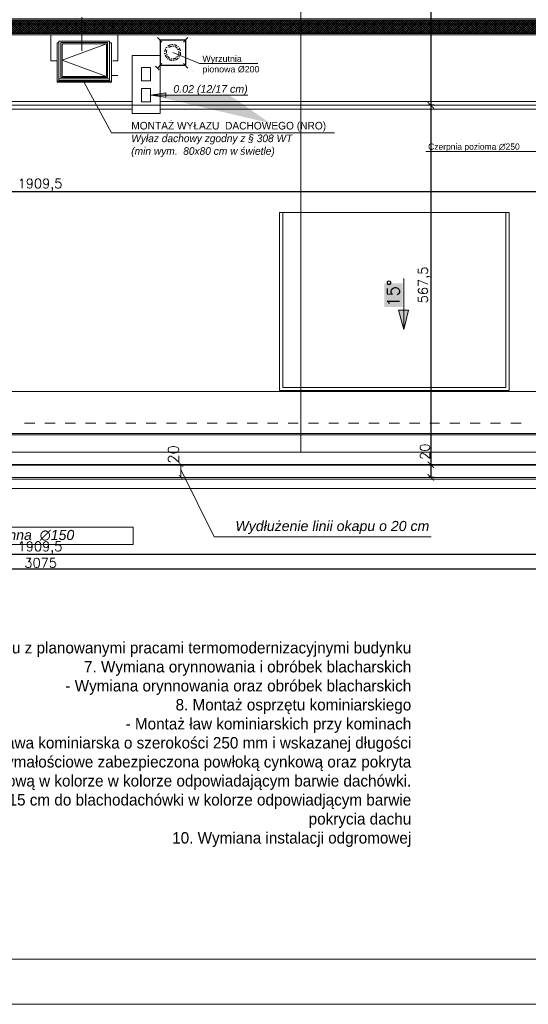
# Model space of a CAD drawing. Header units: millimetres. Extents: x -740 to 33545, y -26688 to 22494.
# Tile 250 of 256: x 14840 to 15643, y 5178 to 6732. Entities that reach past the tile are written whole.
import ezdxf
from ezdxf.lldxf.tags import DXFTag

# ---------------------------------------------------------------- set-up
doc = ezdxf.new("R2010")
doc.units = ezdxf.units.MM
doc.header["$MEASUREMENT"] = 0
for name, pattern in [('ACAD_ISO03W100', [30, 12, -18]), ('CENTERX2', [101.6, 63.5, -12.7, 12.7, -12.7]), ('DASHDOT', [1, 0.5, -0.25, 0, -0.25])]:
    doc.linetypes.add(name, pattern=pattern)
doc.layers.get('Defpoints').update_dxf_attribs({"color": 252})
for name, color, linetype, lineweight in [('_IS_EKO_opis', 7, 'Continuous', 18), ('_IS_EKO_Wentylacja_wyrzut', 252, 'Continuous', 20), ('A_l.przerywana', 252, 'ICAD_ISO03W100', 9), ('A_l.widokowa', 252, 'Continuous', 18), ('A_opisy', 252, 'Continuous', 15), ('A_wymiarowanie', 252, 'Continuous', 9), ('l.przerywana', 252, 'ICAD_ISO03W100', 5), ('l.widokowa', 252, 'Continuous', 15), ('l.wypełnien', 252, 'Continuous', 5), ('linia opisowa', 252, 'Continuous', 9), ('Nowe_820-G Rysunki Obrazki_Nr_pióra__23', 252, 'Continuous', 15), ('przerywana', 252, 'ACAD_ISO03W100', 5), ('wymiarowanie', 252, 'Continuous', 9)]:
    doc.layers.add(name, color=color, linetype=linetype, lineweight=lineweight)
doc.layers.add('_IS_EKO_Opis_Wentylacja', color=7, linetype='CENTERX2')
doc.styles.add('Arial', font='arial.ttf')
doc.styles.add('Arial$001H0', font='SIMPLEX')
doc.styles.add('ARIALL', font='GOTHIC.TTF', dxfattribs={"height": 40})
doc.styles.add('styl1', font='arial.ttf', dxfattribs={"height": 15})
doc.styles.add('styl2', font='simplex.shx')
tags = doc.linetypes.add('ICAD_ISO03W100', pattern=[30, 12, -18]).pattern_tags.tags
tags[6:7] = [DXFTag(74, 4), DXFTag(75, 0), DXFTag(340, '0'), DXFTag(46, 1.0), DXFTag(50, 0.0), DXFTag(44, 0.0), DXFTag(45, 0.0)]
tags[4:5] = [DXFTag(74, 4), DXFTag(75, 0), DXFTag(340, '0'), DXFTag(46, 1.0), DXFTag(50, 0.0), DXFTag(44, 0.0), DXFTag(45, 0.0)]
doc.dimstyles.new('Kopia I_1.100', dxfattribs={"dimtxt": 15, "dimasz": 10, "dimexe": 5, "dimexo": 1, "dimgap": 1.5, "dimtad": 1, "dimdec": 1, "dimrnd": 0.5, "dimtxsty": 'styl2', "dimblk": 'ARCHTICK', "dimcen": 5, "dimadec": 0, "dimazin": 0, "dimtfac": 1, "dimtdec": 1, "dimtmove": 0, "dimatfit": 3, "dimldrblk": 'ARCHTICK', "dimfxl": 0, "dimarcsym": 0})
doc.dimstyles.new('Skala 1-100', dxfattribs={"dimtxt": 17, "dimasz": 7, "dimexe": 1, "dimexo": 1, "dimgap": 1.5, "dimtad": 1, "dimdec": 1, "dimrnd": 0.5, "dimtxsty": 'styl2', "dimblk": 'ARCHTICK', "dimcen": 7, "dimadec": 0, "dimazin": 0, "dimtfac": 1, "dimtdec": 1, "dimtmove": 1, "dimatfit": 3, "dimldrblk": 'ARCHTICK', "dimfxl": 0, "dimlwd": -1, "dimlwe": -1, "dimarcsym": 0})

# ---------------------------------------------------------------- blocks, each defined once
blk = doc.blocks.new('_ArchTick')
at = {"color": 0, "linetype": 'ByBlock', "const_width": 0.15}
blk.add_lwpolyline([(-0.5, -0.5), (0.5, 0.5)], dxfattribs=at)
blk = doc.blocks.new('*D1320')
at = {"layer": 'Defpoints', "color": 0}
for p in [(15127.1, 6029.8), (15095, 6009.8), (15127.1, 6009.8)]:
    blk.add_point(p, dxfattribs=at)
at = {"layer": 'wymiarowanie', "color": 0}
for p, q in [((15110, 6029.8), (15094, 6029.8)), ((15095, 6029.8), (15095, 6009.8)), ((15110, 6009.8), (15094, 6009.8))]:
    blk.add_line(p, q, dxfattribs=at)
at = {"layer": 'wymiarowanie', "color": 0, "xscale": 7, "yscale": 7, "zscale": 7}
for p, rotation in [((15095, 6029.8), 90), ((15095, 6009.8), 270)]:
    blk.add_blockref('_ArchTick', p, dxfattribs=dict(at, rotation=rotation))
at = {"layer": 'wymiarowanie', "color": 0, "insert": (15083.1, 6046.1), "char_height": 17, "attachment_point": 5, "rotation": 90, "style": 'styl2'}
blk.add_mtext('20', dxfattribs=at)
blk = doc.blocks.new('*D1783')
at = {"layer": 'Defpoints', "color": 0}
for p in [(13917.8, 6597.2), (15827.5, 6597.2), (15827.5, 6461.2)]:
    blk.add_point(p, dxfattribs=at)
at = {"layer": 'wymiarowanie', "color": 0, "lineweight": -2}
for p, q in [((13917.8, 6466.2), (13917.8, 6456.2)), ((15827.5, 6466.2), (15827.5, 6456.2)), ((13917.8, 6461.2), (15827.5, 6461.2))]:
    blk.add_line(p, q, dxfattribs=at)
at = {"layer": 'wymiarowanie', "color": 0, "lineweight": -2, "xscale": 10, "yscale": 10, "zscale": 10, "rotation": 180}
blk.add_blockref('_ArchTick', (13917.8, 6461.2), dxfattribs=at)
at = {"layer": 'wymiarowanie', "color": 0, "lineweight": -2, "xscale": 10, "yscale": 10, "zscale": 10}
blk.add_blockref('_ArchTick', (15827.5, 6461.2), dxfattribs=at)
at = {"layer": 'wymiarowanie', "color": 0, "insert": (14872.6, 6471.3), "char_height": 15, "attachment_point": 5, "style": 'styl2'}
blk.add_mtext('1909,5', dxfattribs=at)
blk = doc.blocks.new('*D1822')
at = {"layer": 'Defpoints', "color": 0}
for p in [(13336, 5893.7), (16411.2, 5893.7), (16411.2, 5865.6)]:
    blk.add_point(p, dxfattribs=at)
at = {"layer": 'wymiarowanie', "color": 0, "lineweight": -2}
for p, q in [((13336, 5870.6), (13336, 5860.6)), ((13336, 5865.6), (16411.2, 5865.6)), ((16411.2, 5870.6), (16411.2, 5860.6))]:
    blk.add_line(p, q, dxfattribs=at)
at = {"layer": 'wymiarowanie', "color": 0, "lineweight": -2, "xscale": 10, "yscale": 10, "zscale": 10, "rotation": 180}
blk.add_blockref('_ArchTick', (13336, 5865.6), dxfattribs=at)
at = {"layer": 'wymiarowanie', "color": 0, "lineweight": -2, "xscale": 10, "yscale": 10, "zscale": 10}
blk.add_blockref('_ArchTick', (16411.2, 5865.6), dxfattribs=at)
at = {"layer": 'wymiarowanie', "color": 0, "insert": (14873.6, 5874.9), "char_height": 15, "attachment_point": 5, "style": 'styl2'}
blk.add_mtext('3075', dxfattribs=at)
blk = doc.blocks.new('*D1847')
at = {"layer": 'Defpoints', "color": 0}
for p in [(15563.9, 7164.5), (15489.4, 6597.2), (15545.2, 6597.2)]:
    blk.add_point(p, dxfattribs=at)
at = {"layer": 'wymiarowanie', "color": 0, "lineweight": -2}
for p, q in [((15494.4, 7164.5), (15484.4, 7164.5)), ((15489.4, 7164.5), (15489.4, 6597.2)), ((15494.4, 6597.2), (15484.4, 6597.2))]:
    blk.add_line(p, q, dxfattribs=at)
at = {"layer": 'wymiarowanie', "color": 0, "lineweight": -2, "xscale": 10, "yscale": 10, "zscale": 10}
for p, rotation in [((15489.4, 7164.5), 90), ((15489.4, 6597.2), 270)]:
    blk.add_blockref('_ArchTick', p, dxfattribs=dict(at, rotation=rotation))
at = {"layer": 'wymiarowanie', "color": 0, "insert": (15479.3, 6880.9), "char_height": 15, "attachment_point": 5, "rotation": 90, "style": 'styl2'}
blk.add_mtext('567,5', dxfattribs=at)
blk = doc.blocks.new('*D1848')
at = {"layer": 'Defpoints', "color": 0}
for p in [(15545.2, 6597.2), (15489.4, 6029.8), (15515.4, 6029.8)]:
    blk.add_point(p, dxfattribs=at)
at = {"layer": 'wymiarowanie', "color": 0, "lineweight": -2}
for p, q in [((15494.4, 6597.2), (15484.4, 6597.2)), ((15489.4, 6597.2), (15489.4, 6029.8)), ((15494.4, 6029.8), (15484.4, 6029.8))]:
    blk.add_line(p, q, dxfattribs=at)
at = {"layer": 'wymiarowanie', "color": 0, "lineweight": -2, "xscale": 10, "yscale": 10, "zscale": 10}
for p, rotation in [((15489.4, 6597.2), 90), ((15489.4, 6029.8), 270)]:
    blk.add_blockref('_ArchTick', p, dxfattribs=dict(at, rotation=rotation))
at = {"layer": 'wymiarowanie', "color": 0, "insert": (15479.3, 6313.5), "char_height": 15, "attachment_point": 5, "rotation": 90, "style": 'styl2'}
blk.add_mtext('567,5', dxfattribs=at)
blk = doc.blocks.new('*D1849')
at = {"layer": 'Defpoints', "color": 0}
for p in [(15515.4, 6029.8), (15489.4, 6009.8), (15509.8, 6009.8)]:
    blk.add_point(p, dxfattribs=at)
at = {"layer": 'wymiarowanie', "color": 0, "lineweight": -2}
for p, q in [((15494.4, 6029.8), (15484.4, 6029.8)), ((15489.4, 6029.8), (15489.4, 6009.8)), ((15494.4, 6009.8), (15484.4, 6009.8))]:
    blk.add_line(p, q, dxfattribs=at)
at = {"layer": 'wymiarowanie', "color": 0, "lineweight": -2, "xscale": 10, "yscale": 10, "zscale": 10}
for p, rotation in [((15489.4, 6029.8), 90), ((15489.4, 6009.8), 270)]:
    blk.add_blockref('_ArchTick', p, dxfattribs=dict(at, rotation=rotation))
at = {"layer": 'wymiarowanie', "color": 0, "insert": (15480.1, 6050.4), "char_height": 15, "attachment_point": 5, "rotation": 90, "style": 'styl2'}
blk.add_mtext('20', dxfattribs=at)
blk = doc.blocks.new('*D1850')
at = {"layer": 'Defpoints', "color": 0}
for p in [(13917.8, 6634.2), (15827.5, 6634.2), (15827.5, 5888.7)]:
    blk.add_point(p, dxfattribs=at)
at = {"layer": 'wymiarowanie', "color": 0, "lineweight": -2}
for p, q in [((13917.8, 5893.7), (13917.8, 5883.7)), ((15827.5, 5893.7), (15827.5, 5883.7)), ((13917.8, 5888.7), (15827.5, 5888.7))]:
    blk.add_line(p, q, dxfattribs=at)
at = {"layer": 'wymiarowanie', "color": 0, "lineweight": -2, "xscale": 10, "yscale": 10, "zscale": 10, "rotation": 180}
blk.add_blockref('_ArchTick', (13917.8, 5888.7), dxfattribs=at)
at = {"layer": 'wymiarowanie', "color": 0, "lineweight": -2, "xscale": 10, "yscale": 10, "zscale": 10}
blk.add_blockref('_ArchTick', (15827.5, 5888.7), dxfattribs=at)
at = {"layer": 'wymiarowanie', "color": 0, "insert": (14872.6, 5898.7), "char_height": 15, "attachment_point": 5, "style": 'styl2'}
blk.add_mtext('1909,5', dxfattribs=at)

msp = doc.modelspace()

# ---------------------------------------------------------------- hatches: boundary and pattern name
at = {"layer": 'l.widokowa'}
for points in [[(15416.15, 6316.19), (15416.15, 6279), (15444.88, 6279), (15444.88, 6316.19)], [(15446.58, 6243.5), (15454.18, 6273.93), (15438.12, 6273.93)]]:
    msp.add_hatch(color=256, dxfattribs=at).paths.add_polyline_path(points)
at = {"layer": 'l.wypełnien'}
h = msp.add_hatch(dxfattribs=at)
h.set_pattern_fill('ANSI37', color=256, scale=20, style=0)
h.set_pattern_definition([(45, (-133.7189, 32.6354), (-1.76776695, 1.76776695), []), (135, (-133.7189, 32.6354), (-1.76776695, -1.76776695), [])])
h.paths.add_polyline_path([(14088.51, 6731.44), (15900.33, 6731.44), (15900.33, 6710.44), (14088.51, 6710.44)])
at = {"layer": 'linia opisowa'}
h = msp.add_hatch(color=256, dxfattribs=at)
h.paths.add_polyline_path([(15047.19, 6613.29), (15070.99, 6616.94), (15070.99, 6613.29), (15070.99, 6609.65)], flags=17)
edge = h.paths.add_edge_path()
edge.add_line((15047.19, 6613.29), (15171.1, 6613.29))
edge.add_line((15171.1, 6613.29), (15235.67, 6568.98))

# ---------------------------------------------------------------- linework, layer by layer
for p, q in [((15061.96, 6700.38), (15101.96, 6700.38)), ((15061.96, 6700.38), (15061.96, 6660.38)), ((15101.96, 6700.38), (15101.96, 6660.38)), ((15061.96, 6660.38), (15101.96, 6660.38))]:
    msp.add_line(p, q)
at = {"layer": '_IS_EKO_opis', "ltscale": 10}
for q in [(15081.96, 6680.38), (15216.21, 6662.88)]:
    msp.add_line((15124.06, 6662.88), q, dxfattribs=at)
at = {"layer": '_IS_EKO_Wentylacja_wyrzut', "ltscale": 10}
for p, q in [((15064.94, 6696.92), (15057.84, 6704.02)), ((15098.96, 6696.92), (15106.07, 6704.02)), ((15060.75, 6652.88), (15054.93, 6658.7)), ((15060.75, 6652.88), (15054.93, 6658.7)), ((15064.94, 6662.9), (15057.84, 6655.79)), ((15098.96, 6662.9), (15106.07, 6655.79))]:
    msp.add_line(p, q, dxfattribs=at)
at = {"layer": '_IS_EKO_Wentylacja_wyrzut', "ltscale": 10, "const_width": 0.0198}
for points in [[(15046.98, 6714.88), (15054.93, 6701.11), (15060.75, 6706.93)], [(15116.93, 6714.88), (15108.98, 6701.11), (15103.16, 6706.93)], [(15046.98, 6644.93), (15060.75, 6652.88), (15054.93, 6658.7)], [(15116.93, 6644.93), (15103.16, 6652.88), (15108.98, 6658.7)]]:
    msp.add_lwpolyline(points, close=True, dxfattribs=at)
at = {"layer": '_IS_EKO_Wentylacja_wyrzut', "linetype": 'DASHDOT', "ltscale": 10}
for radius in [12.5, 10]:
    msp.add_circle((15081.96, 6680.38), radius, dxfattribs=at)
at = {"layer": 'A_l.przerywana'}
msp.add_line((15827.46, 6597.17), (13917.79, 6597.17), dxfattribs=at)
at = {"layer": 'A_l.przerywana', "lineweight": 35}
msp.add_lwpolyline([(13356.02, 7698.92), (13356.02, 6029.8), (16391.16, 6029.8), (16391.16, 7704.71), (15595.09, 7704.71), (15595.09, 7164.54), (14152.1, 7164.54), (14152.1, 7698.92)], close=True, dxfattribs=at)
at = {"layer": 'A_l.przerywana', "ltscale": 0.5}
msp.add_lwpolyline([(15255.58, 6151.72), (15608, 6151.72), (15608, 6427.77), (15255.58, 6427.77)], close=True, dxfattribs=at)
at = {"layer": 'A_l.widokowa'}
for points in [[(13318.52, 7736.42), (13318.52, 5992.3), (16428.66, 5992.3), (16428.66, 7742.21), (15557.59, 7742.21), (15557.59, 7202.04), (14189.6, 7202.04), (14189.6, 7736.42)], [(13333.52, 7721.42), (13333.52, 6007.3), (16413.66, 6007.3), (16413.66, 7727.21), (15572.59, 7727.21), (15572.59, 7187.04), (14174.6, 7187.04), (14174.6, 7721.42)], [(13336.02, 7718.92), (13336.02, 6009.8), (16411.16, 6009.8), (16411.16, 7724.71), (15575.09, 7724.71), (15575.09, 7184.54), (14172.1, 7184.54), (14172.1, 7718.92)], [(13403.09, 7651.85), (13403.09, 6076.86), (16344.1, 6076.86), (16344.1, 7657.65), (15642.15, 7657.65), (15642.15, 7117.47), (14105.03, 7117.47), (14105.03, 7651.85)], [(13405.09, 7649.85), (13405.09, 6078.86), (16342.1, 6078.86), (16342.1, 7655.65), (15644.15, 7655.65), (15644.15, 7115.47), (14103.03, 7115.47), (14103.03, 7649.85)]]:
    msp.add_lwpolyline(points, close=True, dxfattribs=at)
at = {"layer": 'A_l.widokowa', "ltscale": 0.5}
msp.add_lwpolyline([(15250.58, 6146.72), (15613, 6146.72), (15613, 6427.77), (15250.58, 6427.77)], close=True, dxfattribs=at)
at = {"layer": 'A_opisy'}
msp.add_line((14985.41, 6553.7), (15337.09, 6553.7), dxfattribs=at)
at = {"layer": 'l.przerywana', "ltscale": 0.3}
for p, q in [((15047.19, 6635.79), (15032.79, 6635.79)), ((15047.19, 6623.79), (15032.79, 6623.79))]:
    msp.add_line(p, q, dxfattribs=at)
at = {"layer": 'l.przerywana'}
msp.add_lwpolyline([(14413.02, 7678.92), (13376.02, 7678.92), (13376.02, 6049.8), (16371.16, 6049.8), (16371.16, 7684.71), (15615.09, 7684.71), (15615.09, 7144.54), (14413.02, 7144.54), (14413.02, 7678.92), (13376.02, 7678.92)], dxfattribs=at)
at = {"layer": 'l.przerywana', "ltscale": 0.3}
for points in [[(14977.41, 6642.32), (14907.41, 6668.32), (14977.41, 6694.32)], [(15032.79, 6635.79), (15032.79, 6656.79), (15047.19, 6656.79), (15047.19, 6635.79)], [(15047.19, 6623.79), (15047.19, 6602.79), (15032.79, 6602.79), (15032.79, 6623.79)]]:
    msp.add_lwpolyline(points, dxfattribs=at)
at = {"layer": 'l.widokowa', "ltscale": 0.3}
for p, q in [((14902.41, 6698.44), (14982.41, 6698.44)), ((14902.41, 6636.34), (14902.41, 6698.44)), ((14982.41, 6636.34), (14982.41, 6698.44)), ((14899.41, 6633.46), (14899.41, 6695.72)), ((14899.41, 6695.72), (14902.41, 6695.72)), ((14982.41, 6695.72), (14985.41, 6695.72)), ((14985.41, 6633.46), (14985.41, 6695.72)), ((14889.41, 6667.34), (14899.41, 6667.34)), ((14987.41, 6667.34), (14995.41, 6667.34)), ((14902.41, 6638.72), (14982.41, 6638.72)), ((14902.41, 6636.34), (14982.41, 6636.34)), ((14995.41, 6644.34), (14985.41, 6644.34)), ((14899.41, 6633.46), (14985.41, 6633.46))]:
    msp.add_line(p, q, dxfattribs=at)
at = {"layer": 'l.widokowa', "ltscale": 15}
for p, q in [((15061.96, 6675.44), (15018.01, 6675.44)), ((15018.01, 6675.44), (15018.01, 6584.15)), ((15061.96, 6584.15), (15061.96, 6675.44)), ((15018.01, 6584.15), (15061.96, 6584.15))]:
    msp.add_line(p, q, dxfattribs=at)
at = {"layer": 'l.widokowa', "linetype": 'Continuous', "lineweight": 9}
for p, q in [((15018.01, 6603.17), (13920.27, 6603.17)), ((15018.01, 6591.17), (13920.27, 6591.17)), ((15824.97, 6603.17), (15061.96, 6603.17)), ((15824.97, 6591.17), (15061.96, 6591.17)), ((15446.58, 6323.8), (15446.58, 6243.5)), ((13466.07, 6145.45), (16278.33, 6145.45)), ((16278.33, 6145.45), (13466.07, 6145.45)), ((14864.17, 6095.58), (14848.11, 6095.58)), ((14896.29, 6095.58), (14880.23, 6095.58)), ((14928.41, 6095.58), (14912.35, 6095.58)), ((14960.53, 6095.58), (14944.47, 6095.58)), ((14992.65, 6095.58), (14976.59, 6095.58)), ((15023.93, 6095.58), (15007.86, 6095.58)), ((15056.05, 6095.58), (15039.99, 6095.58)), ((15088.17, 6095.58), (15072.11, 6095.58)), ((15120.29, 6095.58), (15104.23, 6095.58)), ((15152.41, 6095.58), (15136.35, 6095.58)), ((15183.68, 6095.58), (15167.62, 6095.58)), ((15215.8, 6095.58), (15199.74, 6095.58)), ((15247.93, 6095.58), (15231.86, 6095.58)), ((15280.05, 6095.58), (15263.99, 6095.58)), ((15312.18, 6095.58), (15296.11, 6095.58)), ((15343.45, 6095.58), (15328.24, 6095.58)), ((15375.57, 6095.58), (15359.51, 6095.58)), ((15407.69, 6095.58), (15391.63, 6095.58)), ((15439.81, 6095.58), (15423.75, 6095.58)), ((15471.93, 6095.58), (15455.87, 6095.58)), ((15503.21, 6095.58), (15487.99, 6095.58)), ((15535.33, 6095.58), (15519.27, 6095.58)), ((15567.45, 6095.58), (15551.39, 6095.58)), ((15599.57, 6095.58), (15583.51, 6095.58)), ((15631.69, 6095.58), (15615.63, 6095.58))]:
    msp.add_line(p, q, dxfattribs=at)
at = {"layer": 'l.widokowa'}
for points in [[(14086.51, 6733.44), (15902.33, 6733.44), (15902.33, 6708.44), (14086.51, 6708.44)], [(14088.51, 6731.44), (15900.33, 6731.44), (15900.33, 6710.44), (14088.51, 6710.44)]]:
    msp.add_lwpolyline(points, close=True, dxfattribs=at)
at = {"layer": 'l.widokowa', "ltscale": 0.3}
for points in [[(14889.41, 6667.34), (14889.41, 6708.44), (14987.41, 6708.44), (14987.41, 6708.44)], [(14995.41, 6667.34), (14995.41, 6708.44), (14897.41, 6708.44), (14897.41, 6708.44)]]:
    msp.add_lwpolyline(points, dxfattribs=at)
at = {"layer": 'l.widokowa', "linetype": 'Continuous', "lineweight": 9}
msp.add_lwpolyline([(15446.58, 6243.5), (15454.18, 6273.93), (15438.12, 6273.93)], close=True, dxfattribs=at)
at = {"layer": 'l.wypełnien', "ltscale": 0.3}
for p, q in [((14905.68, 6696.06), (14979.15, 6696.06)), ((14905.68, 6641.15), (14905.68, 6696.06)), ((14907.41, 6694.32), (14977.41, 6694.32)), ((14907.41, 6642.32), (14907.41, 6694.32)), ((14977.41, 6642.32), (14977.41, 6694.32)), ((14979.15, 6641.15), (14979.15, 6696.06)), ((14899.41, 6635.3), (14985.41, 6635.3)), ((14905.68, 6641.15), (14979.15, 6641.15)), ((14907.41, 6642.32), (14977.41, 6642.32))]:
    msp.add_line(p, q, dxfattribs=at)
at = {"layer": 'linia opisowa'}
for points in [[(15047.19, 6613.29), (15070.99, 6616.94), (15070.99, 6613.29)], [(15047.19, 6613.29), (15070.99, 6609.65), (15070.99, 6613.29)], [(15048.69, 6613.29), (15200.74, 6613.29)]]:
    msp.add_lwpolyline(points, dxfattribs=at)
at = {"layer": 'Nowe_820-G Rysunki Obrazki_Nr_pióra__23', "linetype": 'Continuous', "lineweight": 15}
msp.add_lwpolyline([(13055.23, 5249.28), (17155.64, 5249.28)], dxfattribs=at)
at = {"layer": 'przerywana'}
msp.add_line((14982.41, 6698.44), (14910.41, 6698.44), dxfattribs=at)
msp.add_line((14982.41, 6698.44), (14910.41, 6698.44), dxfattribs=at)
at = {"layer": 'wymiarowanie'}
for p, q in [((15284.24, 7144.54), (15284.24, 6049.8)), ((14938.41, 6736.02), (14938.41, 6682.78)), ((14942.41, 6633.01), (14985.41, 6553.7)), ((15147.55, 5915.85), (15095, 6022.47)), ((15489.84, 5915.85), (15147.55, 5915.85))]:
    msp.add_line(p, q, dxfattribs=at)
at = {"layer": 'wymiarowanie', "ltscale": 10}
msp.add_line((15481.26, 6524.02), (15658.52, 6524.02), dxfattribs=at)
at = {"layer": 'wymiarowanie'}
for points in [[(13000.35, 8148.27), (13000.35, 5178.27), (17200.35, 5178.27), (17200.35, 8148.27), (13000.35, 8148.27)], [(15730.59, 6708.44), (14086.51, 6708.44)]]:
    msp.add_lwpolyline(points, dxfattribs=at)
msp.add_lwpolyline([(14789.48, 5931.19), (15019.57, 5931.19), (15019.57, 5903.82), (14789.48, 5903.82)], close=True, dxfattribs=at)

# ---------------------------------------------------------------- texts
at = {"layer": '_IS_EKO_Opis_Wentylacja', "insert": (15128.87, 6675.66), "char_height": 10, "width": 108.1234, "attachment_point": 1, "style": 'Arial'}
msp.add_mtext('Wyrzutnia pionowa %%c200\\P', dxfattribs=at)
at = {"layer": 'A_wymiarowanie'}
for s, insert, char_height, width, attachment_point, style in [('{MONTAŻ WYŁAZU  DACHOWEGO (NRO) \\P\\fCentury Gothic|b0|i1|c0|p34;Wyłaz dachowy zgodny z § 308 WT\\P(min wym.  80x80 cm w świetle)}', (15016.59, 6570.92), 12, 342.8948, 1, 'ARIALL'), ('{\\fCentury Gothic|b0|i0|c238|p34;}\\P{\\fCentury Gothic|b0|i0|c238|p34;}\\P{\\fCentury Gothic|b0|i0|c238|p34;}\\P{\\fCentury Gothic|b0|i0|c238|p34;6. Przedłużenie linii istniejącego okapu o 20cm w związku z planowanymi pracami }{\\fCentury Gothic|b0|i0|c238|p34;termomodernizacyjnymi budynku}\\P{\\fCentury Gothic|b0|i0|c238|p34;7. Wymiana orynnowania i obróbek blacharskich}\\P{\\fCentury Gothic|b0|i0|c238|p34;- Wymiana orynnowania oraz obróbek blacharskich }\\P{\\fCentury Gothic|b0|i0|c238|p34;8. Montaż osprzętu kominiarskiego}\\P{\\fCentury Gothic|b0|i0|c238|p34;- Montaż ław kominiarskich przy kominach }\\P{\\fCentury Gothic|b0|i0|c238|p34;Ława kominiarska o szerokości 250 mm i wskazanej długości }\\P{\\fCentury Gothic|b0|i0|c238|p34;Materiał: Blacha stalowa spełniająca wymagania wytrzymałościowe zabezpieczona powłoką }{\\fCentury Gothic|b0|i0|c238|p34;cynkową oraz pokryta farbą proszkową w kolorze w kolorze odpowiadającym barwie dachówki.}\\P{\\fCentury Gothic|b0|i0|c238|p34;9. Montaż drabinek przeciwśniegowych o wysokości 15 cm do blachodachówki w kolorze }{\\fCentury Gothic|b0|i0|c238|p34;odpowiadjącym barwie pokrycia dachu}\\P{\\fCentury Gothic|b0|i0|c238|p34;10. Wymiana instalacji odgromowej }', (15458.48, 5840.06), 18, 1248.3823, 3, 'styl1')]:
    msp.add_mtext(s, dxfattribs=dict(at, insert=insert, char_height=char_height, width=width, attachment_point=attachment_point, style=style))
at = {"layer": 'l.widokowa', "style": 'Arial$001H0'}
msp.add_text('15°', height=19.247, rotation=90, dxfattribs=at).set_placement((15439.81, 6279))
at = {"layer": 'linia opisowa'}
for s, insert, char_height, width, attachment_point in [('{\\fArial|b0|i1|c238|p34;0.02 (12/17 cm)}', (15200.38, 6613.29), 12, 168.8643, 9), ('{\\fArial|b0|i1|c238|p0;Wydłużenie linii okapu o 20 cm}', (15180.95, 5920.34), 15.96, 406.4755, 7), ('{\\fArial|b0|i1|c238|p0;Rynna  ∅150}', (14795.33, 5906.16), 15.96, 278.7922, 7)]:
    msp.add_mtext(s, dxfattribs=dict(at, insert=insert, char_height=char_height, width=width, attachment_point=attachment_point))
at = {"layer": 'wymiarowanie', "insert": (15485.09, 6536.81), "char_height": 10, "width": 181.174, "attachment_point": 1, "style": 'Arial'}
msp.add_mtext('{\\fCentury Gothic|b0|i0|c238|p34;Czerpnia pozioma }∅{\\fCentury Gothic|b0|i0|c238|p34;250}', dxfattribs=at)

# ---------------------------------------------------------------- dimensions: what is measured, and where the dimension line sits
at = {"layer": 'wymiarowanie'}
for base, p1, p2, picture, middle in [((15489.38, 6597.17), (15563.93, 7164.54), (15545.22, 6597.17), '*D1847', (15479.32, 6880.85)), ((15489.38, 6029.8), (15545.22, 6597.17), (15515.37, 6029.8), '*D1848', (15479.32, 6313.48))]:
    dim = msp.add_linear_dim(base=base, p1=p1, p2=p2, angle=90, dimstyle='Kopia I_1.100', override={"dimtmove": 1, "dimfxl": 5}, dxfattribs=at)
    dim.commit()
    dim.dimension.update_dxf_attribs({"geometry": picture, "text_midpoint": middle})
for base, p1, p2, picture, middle in [((15827.46, 5888.65), (13917.79, 6634.17), (15827.46, 6634.17), '*D1850', (14872.62, 5898.71)), ((15827.46, 6461.2), (13917.79, 6597.17), (15827.46, 6597.17), '*D1783', (14872.62, 6471.26)), ((16411.16, 5865.56), (13336.02, 5893.65), (16411.16, 5893.65), '*D1822', (14873.59, 5874.93))]:
    dim = msp.add_linear_dim(base=base, p1=p1, p2=p2, dimstyle='Kopia I_1.100', override={"dimtmove": 1, "dimfxl": 5}, dxfattribs=at)
    dim.commit()
    dim.dimension.update_dxf_attribs({"geometry": picture, "text_midpoint": middle})
dim = msp.add_linear_dim(base=(15489.38, 6009.8), p1=(15515.37, 6029.8), p2=(15509.84, 6009.8), angle=90, dimstyle='Kopia I_1.100', override={"dimtmove": 1, "dimfxl": 5}, dxfattribs=at)
dim.commit()
dim.dimension.update_dxf_attribs({"geometry": '*D1849', "text_midpoint": (15489.48, 6050.45), "dimtype": 160})
dim = msp.add_linear_dim(base=(15095, 6009.8), p1=(15127.12, 6029.8), p2=(15127.12, 6009.8), angle=90, dimstyle='Skala 1-100', dxfattribs=at)
dim.commit()
dim.dimension.update_dxf_attribs({"geometry": '*D1320', "text_midpoint": (15093.49, 6046.05), "dimtype": 160})

doc.saveas('drawing.dxf')
